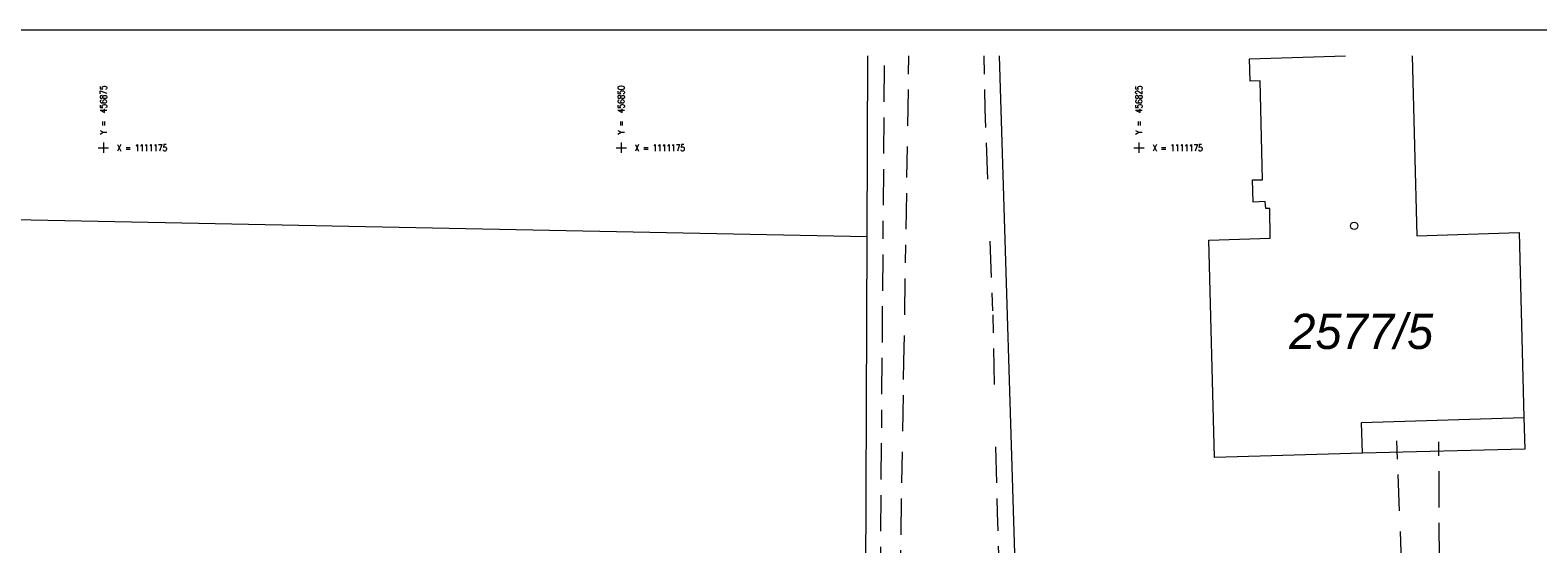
# Model space of a CAD drawing. Header units: metres. Extents: x -457068 to -456753, y -1111244 to -1111169.
# Tile 18 of 19: x -456879 to -456806, y -1111194 to -1111169. Entities that reach past the tile are written whole.
import ezdxf
from ezdxf.enums import TextEntityAlignment as Align

# ---------------------------------------------------------------- set-up
doc = ezdxf.new("R2010")
doc.units = ezdxf.units.M
doc.header["$MEASUREMENT"] = 0
for name, pattern in [('6.1622', [40, 3.5, -3, 7, -3, 3.5, 3.5, -3, 7, -3, 3.5]), ('6.2322', [40, 3.5, -3, 7, -4, 6, -3, 7, -3, 3.5]), ('6.6022', [39, 3.5, -3, 7, -6, -6, 7, -3, 3.5])]:
    doc.linetypes.add(name, pattern=pattern)
doc.layers.get('0').update_dxf_attribs({"lineweight": 13})
for name, color, linetype, lineweight in [('Hranice parcel', 9, 'Continuous', 13), ('IS_CEZ_NN_PODZ', 1, '6.6022', 0), ('IS_SMVAK_KANAL_SPL_TRASA', 32, '6.2322', 0), ('IS_SMVAK_VODA_TRASA', 5, '6.1622', 0), ('Parcelní čísla', 9, 'Continuous', 13), ('RAMECEK', 7, 'Continuous', 0), ('SIT', 5, 'Continuous', 13), ('Vnitřní kresba', 9, 'Continuous', 0), ('Značky budov', 9, 'Continuous', 13)]:
    doc.layers.add(name, color=color, linetype=linetype, lineweight=lineweight)
doc.styles.add('ROMANS', font='romans.shx')
doc.styles.add('Style-cs_Italics', font='cs_Italics.shx')

# ---------------------------------------------------------------- blocks, each defined once
blk = doc.blocks.new('4.02')
at = {"layer": 'Značky budov', "ltscale": 0.25}
blk.add_circle((-0.0007, 0.0001), 0.0175, dxfattribs=at)
blk = doc.blocks.new('SIT')
at = {"color": 0, "linetype": 'ByBlock', "lineweight": -2}
for p, q in [((-1, 0), (1, 0)), ((0, 1), (0, -1))]:
    blk.add_line(p, q, dxfattribs=at)

msp = doc.modelspace()

# ---------------------------------------------------------------- linework, layer by layer
at = {"layer": 'Hranice parcel', "ltscale": 0.25}
for p, q in [((-456838.13, -1111179.28), (-456838.099, -1111170.564)), ((-456888.12, -1111178.28), (-456838.13, -1111179.28)), ((-456838.24, -1111209.28), (-456838.13, -1111179.28))]:
    msp.add_line(p, q, dxfattribs=at)
at = {"layer": 'Hranice parcel', "ltscale": 0.25, "flags": 128}
for points in [[(-456831.744, -1111170.564), (-456830.89, -1111198.26), (-456827.11, -1111205.77), (-456816.84, -1111209.02), (-456806.365, -1111208.855)], [(-456821.36, -1111189.97), (-456821.63, -1111179.46), (-456818.66, -1111179.37), (-456818.68, -1111177.94), (-456818.88, -1111177.94), (-456818.9, -1111177.59), (-456819.48, -1111177.62), (-456819.51, -1111176.55), (-456819.03, -1111176.54), (-456819.15, -1111171.77), (-456819.63, -1111171.78), (-456819.66, -1111170.7), (-456815.031, -1111170.564)], [(-456811.808, -1111170.564), (-456811.59, -1111179.25), (-456806.65, -1111179.09), (-456806.42, -1111188.03), (-456806.37, -1111189.56), (-456814.21, -1111189.76), (-456821.36, -1111189.97)]]:
    msp.add_lwpolyline(points, dxfattribs=at)
at = {"layer": 'IS_CEZ_NN_PODZ', "ltscale": 0.25}
msp.add_lwpolyline([(-456832.486, -1111170.564), (-456832.44, -1111173.14), (-456832.06, -1111183.07), (-456831.85, -1111192.63), (-456831.64, -1111198.57), (-456830, -1111202.4), (-456828.15, -1111206.03), (-456824.63, -1111207.69), (-456819.36, -1111209.21), (-456812.72, -1111210), (-456812.59, -1111215.75), (-456807.21, -1111216.01), (-456806.365, -1111216.059)], dxfattribs=at)
at = {"layer": 'IS_SMVAK_KANAL_SPL_TRASA', "ltscale": 0.25}
for p, q in [((-456836.122, -1111170.564), (-456836.365, -1111185.321)), ((-456836.365, -1111185.321), (-456836.82, -1111212.97)), ((-456812.559, -1111189.163), (-456812.213, -1111198.18))]:
    msp.add_line(p, q, dxfattribs=at)
at = {"layer": 'IS_SMVAK_VODA_TRASA', "ltscale": 0.25}
for p, q in [((-456837.563, -1111206.777), (-456837.281, -1111170.564)), ((-456810.438, -1111208.128), (-456810.517, -1111189.21))]:
    msp.add_line(p, q, dxfattribs=at)
at = {"layer": 'RAMECEK', "ltscale": 0.25, "flags": 128}
msp.add_lwpolyline([(-457067.615, -1111243.564), (-456752.615, -1111243.564), (-456752.615, -1111169.314), (-457067.615, -1111169.314)], close=True, dxfattribs=at)
at = {"layer": 'Vnitřní kresba', "ltscale": 0.25, "flags": 128}
msp.add_lwpolyline([(-456814.21, -1111189.76), (-456814.26, -1111188.27), (-456806.42, -1111188.03)], dxfattribs=at)

# ---------------------------------------------------------------- block references
at = {"layer": 'SIT', "ltscale": 0.25, "xscale": 0.25, "yscale": 0.25, "zscale": 0.25}
for p in [(-456875, -1111175), (-456850, -1111175), (-456825, -1111175)]:
    msp.add_blockref('SIT', p, dxfattribs=at)
at = {"layer": 'Značky budov', "ltscale": 0.25, "xscale": 10, "yscale": 10, "zscale": 10}
msp.add_blockref('4.02', (-456814.6, -1111178.77), dxfattribs=at)

# ---------------------------------------------------------------- texts
at = {"layer": 'Parcelní čísla', "style": 'Style-cs_Italics'}
msp.add_text('2577/5', height=1.7, dxfattribs=at).set_placement((-456814.268, -1111184.72), align=Align.CENTER)
at = {"layer": 'SIT', "style": 'ROMANS', "width": 0.8}
for s, p in [('Y =  456875', (-456874.838, -1111174.35)), ('Y =  456850', (-456849.838, -1111174.35)), ('Y =  456825', (-456824.838, -1111174.35))]:
    msp.add_text(s, height=0.325, rotation=90, dxfattribs=at).set_placement(p)
for p in [(-456874.35, -1111175.163), (-456849.35, -1111175.163), (-456824.35, -1111175.163)]:
    msp.add_text('X = 1111175', height=0.325, dxfattribs=at).set_placement(p)

doc.saveas('drawing.dxf')
